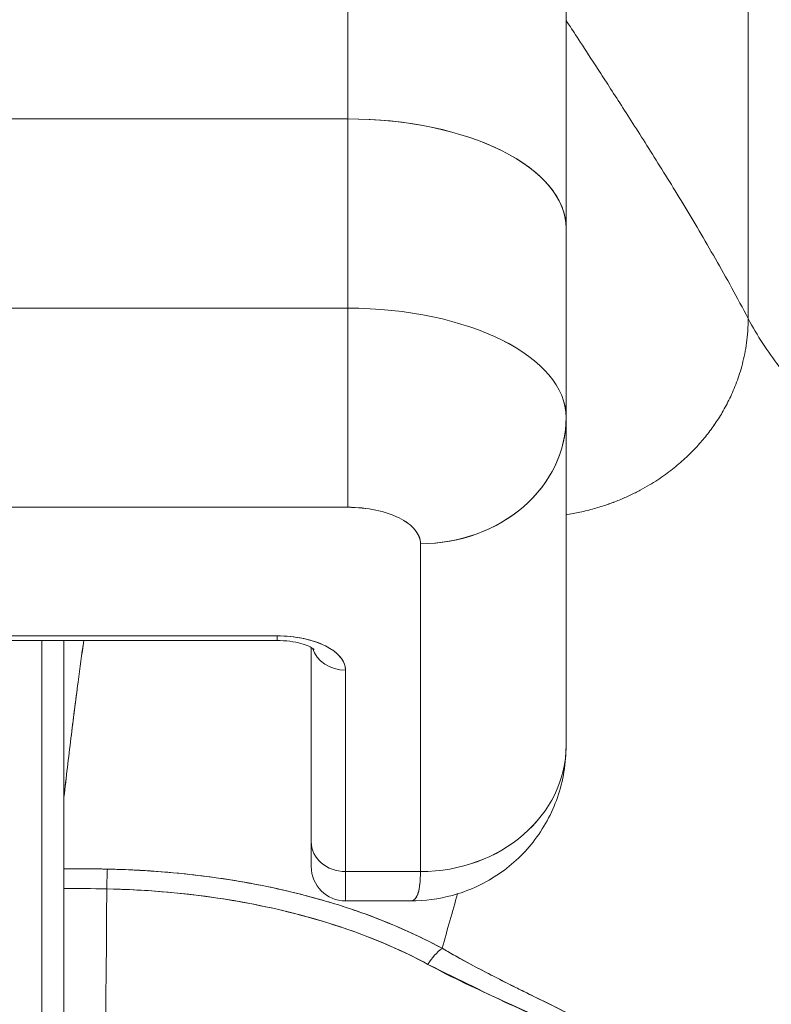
# Model space of a CAD drawing. Header units: inches. Extents: x 16 to 394, y 3 to 249.
# Tile 19 of 116: x 182.874 to 183.28, y 83.074 to 83.606. Entities that reach past the tile are written whole.
import ezdxf

# ---------------------------------------------------------------- set-up
doc = ezdxf.new("R2010")
doc.units = ezdxf.units.IN
doc.header["$LTSCALE"] = 24
doc.header["$MEASUREMENT"] = 0
doc.layers.get('0').update_dxf_attribs({"lineweight": 0})
doc.layers.add('Dimension (ANSI)', color=7, linetype='Continuous', lineweight=5)
doc.layers.add('Visible (ANSI)', color=7, linetype='Continuous', lineweight=5)
doc.styles.add('ROMANS', font='tahoma.ttf')
doc.dimstyles.new('Default (ANSI)', dxfattribs={"dimscale": 24, "dimtxt": 0.07, "dimasz": 0.07, "dimexe": 0.125, "dimexo": 0.0625, "dimgap": 0.031496, "dimtad": 0, "dimtih": 1, "dimtoh": 1, "dimrnd": 1e-08, "dimzin": 0, "dimdsep": 46, "dimtxsty": 'ROMANS', "dimblk": 'Filled-1', "dimcen": 0.09, "dimdle": 0.393701, "dimclrd": 256, "dimclre": 256, "dimclrt": 256, "dimadec": 0, "dimazin": 0, "dimtfac": 0.928571, "dimtofl": 0, "dimtmove": 0, "dimatfit": 3, "dimfxl": 1, "dimtolj": 1, "dimtzin": 0, "dimlwd": -1, "dimlwe": -1, "dimarcsym": 0})

# ---------------------------------------------------------------- blocks, each defined once
blk = doc.blocks.new('Filled-1')
at = {"color": 0}
for p, q in [((0, 0), (-1, 0.17857)), ((-1, 0.17857), (-1, -0.17857)), ((-1, 0), (0, 0)), ((-1, -0.17857), (0, 0))]:
    blk.add_line(p, q, dxfattribs=at)
at = {"color": 0, "flags": 128}
blk.add_lwpolyline([(-1, -0.17857), (0, 0), (-1, 0.17857), (-1, -0.17857)], dxfattribs=at)
at = {"color": 0}
blk.add_solid([(-1, -0.17857), (0, 0), (-1, 0.17857), (-1, -0.17857)], dxfattribs=at)
blk = doc.blocks.new('*D24')
at = {"layer": 'Defpoints', "color": 0, "transparency": 16777216}
for p in [(150.02567, 87.8232), (150.02567, 81.5664), (185.46317, 81.5664)]:
    blk.add_point(p, dxfattribs=at)
at = {"layer": 'Dimension (ANSI)', "transparency": 16777216}
for p, q in [((150.02567, 83.0664), (150.02567, 90.8232)), ((185.46317, 83.0664), (185.46317, 90.8232)), ((151.70567, 87.8232), (159.95091, 87.8232)), ((183.78317, 87.8232), (175.53794, 87.8232))]:
    blk.add_line(p, q, dxfattribs=at)
at = {"layer": 'Dimension (ANSI)', "transparency": 16777216, "xscale": 1.680000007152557, "yscale": 1.680000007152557, "zscale": 1.680000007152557, "rotation": 180}
blk.add_blockref('Filled-1', (150.02567, 87.8232), dxfattribs=at)
at = {"layer": 'Dimension (ANSI)', "transparency": 16777216, "xscale": 1.680000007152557, "yscale": 1.680000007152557, "zscale": 1.680000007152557}
blk.add_blockref('Filled-1', (185.46317, 87.8232), dxfattribs=at)
at = {"layer": 'Dimension (ANSI)', "transparency": 16777216, "insert": (167.74442, 87.8232), "char_height": 1.68, "attachment_point": 5, "style": 'ROMANS'}
blk.add_mtext('\\A1;\\fTahoma|b0|i0;\\H1.6800;35.44\\P\\fTahoma|b0|i0;\\H1.6800;DOOR WIDTH', dxfattribs=at)
blk = doc.blocks.new('*D25')
at = {"layer": 'Defpoints', "color": 0, "transparency": 16777216}
for p in [(186.15267, 87.8232), (185.46317, 81.5664), (186.15267, 80.48478)]:
    blk.add_point(p, dxfattribs=at)
at = {"layer": 'Dimension (ANSI)', "transparency": 16777216}
for p, q in [((185.46317, 83.0664), (185.46317, 90.8232)), ((186.15267, 81.98478), (186.15267, 90.8232)), ((183.78317, 87.8232), (182.10317, 87.8232)), ((187.83267, 87.8232), (189.51267, 87.8232))]:
    blk.add_line(p, q, dxfattribs=at)
at = {"layer": 'Dimension (ANSI)', "transparency": 16777216, "xscale": 1.680000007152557, "yscale": 1.680000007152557, "zscale": 1.680000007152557}
blk.add_blockref('Filled-1', (185.46317, 87.8232), dxfattribs=at)
at = {"layer": 'Dimension (ANSI)', "transparency": 16777216, "xscale": 1.680000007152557, "yscale": 1.680000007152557, "zscale": 1.680000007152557, "rotation": 180}
blk.add_blockref('Filled-1', (186.15267, 87.8232), dxfattribs=at)
at = {"layer": 'Dimension (ANSI)', "transparency": 16777216, "insert": (193.27317, 87.8232), "char_height": 1.68, "attachment_point": 5, "style": 'ROMANS'}
blk.add_mtext('\\A1;(0.69)', dxfattribs=at)

msp = doc.modelspace()

# ---------------------------------------------------------------- linework, layer by layer
at = {"layer": 'Visible (ANSI)'}
for p, q in [((183.05126, 83.55201), (183.05126, 84.07762)), ((183.05126, 84.07762), (183.05126, 83.55201)), ((183.16937, 83.49295), (183.16937, 83.95951)), ((183.2678, 83.87445), (183.2678, 83.44419)), ((183.2678, 83.44419), (183.2678, 83.87445)), ((183.05126, 83.55201), (182.50008, 83.55201)), ((182.50008, 83.55201), (183.05126, 83.55201)), ((183.05126, 83.44973), (183.05126, 83.55201)), ((183.05126, 83.55201), (183.05126, 83.44972)), ((183.16937, 83.39108), (183.16937, 83.49295)), ((183.16937, 83.49295), (183.16937, 83.39108)), ((182.50008, 83.44972), (183.05126, 83.44972)), ((183.05126, 83.44972), (182.50008, 83.44972)), ((183.05126, 83.34216), (183.05126, 83.44972)), ((183.16937, 83.2135), (183.16937, 83.39006)), ((183.16937, 83.39006), (183.16937, 83.2135)), ((182.50008, 83.34216), (183.05126, 83.34216)), ((183.05126, 83.34216), (182.50008, 83.34216)), ((183.0786, 83.33663), (183.0786, 83.33663)), ((183.09063, 83.14531), (183.09063, 83.32248)), ((183.09063, 83.32248), (183.09063, 83.14531)), ((183.01308, 83.27267), (182.82371, 83.27267)), ((182.82371, 83.27267), (183.01308, 83.27267)), ((183.01308, 83.27019), (183.01308, 83.27267)), ((183.01308, 83.27267), (183.01308, 83.27019)), ((182.82371, 83.27019), (183.01308, 83.27019)), ((182.88591, 83.27019), (182.88591, 82.97733)), ((182.89772, 83.18321), (182.89772, 83.27019)), ((182.89772, 83.27019), (182.89772, 83.18321)), ((182.89784, 83.27019), (182.89784, 83.18538)), ((182.89784, 83.18538), (182.89784, 83.27019)), ((183.03158, 83.16134), (183.03158, 83.26641)), ((183.03158, 83.26641), (183.03158, 83.16134)), ((183.05008, 83.14531), (183.05008, 83.25417)), ((183.05008, 83.25417), (183.05008, 83.14531)), ((182.89772, 83.18321), (182.89772, 83.14689)), ((183.03158, 83.16134), (183.03158, 83.14799)), ((182.91438, 83.14678), (182.91438, 83.14678)), ((183.05008, 83.14531), (183.05008, 83.12949)), ((183.05008, 83.14531), (183.09063, 83.14531)), ((183.09063, 83.14531), (183.05008, 83.14531)), ((183.05008, 83.12949), (183.05008, 83.14531)), ((182.89772, 83.13619), (182.89772, 82.77739)), ((183.08537, 83.12949), (183.05008, 83.12949)), ((183.13, 83.08881), (183.13, 83.08885)), ((183.13, 83.08885), (183.13, 83.08881)), ((183.13, 83.07783), (183.13, 83.07784)), ((183.13, 83.07784), (183.13, 83.07783))]:
    msp.add_line(p, q, dxfattribs=at)
for centre, radius, start, end in [((182.89772, 83.13087), 0.02008, 90, 90), ((183.05008, 83.14799), 0.0185, 180, 270)]:
    msp.add_arc(centre, radius, start, end, dxfattribs=at)
for centre, major_axis, ratio, start_param, end_param in [((183.05126, 83.49295), (0.11811, 0), 0.5, 6.283185, 7.853982), ((183.05126, 83.49295), (0.11811, 0), 0.5, 0, 1.570796), ((183.05124, 83.39065), (0.11814, 0), 0.500024, 0.000196, 1.570569), ((183.05126, 83.39067), (0.11811, 0), 0.5, 0, 1.570796), ((183.09063, 83.39067), (0.07874, 0), 0.866025, 4.712389, 6.283185), ((183.09064, 83.39067), (0.07874, 0), 0.866025, 4.712342, 6.283212), ((183.01308, 83.25417), (0.03701, 0), 0.5, 0, 1.570796), ((183.05008, 83.27019), (-0.0185, 0), 0.866025, 0.262731, 1.570796), ((183.05008, 83.27019), (-0.0185, 0), 0.866025, 0.262731, 1.570796), ((183.09063, 83.2135), (0.07874, 0), 0.866025, 4.712389, 6.283185), ((183.09063, 83.2135), (0.07874, 0), 0.865826, 4.712395, 6.283129), ((182.92898, 83.18177), (0.03112, -0.0037), 0.780581, 3.145336, 3.23398), ((182.93907, 83.18145), (0.04129, -0.00328), 0.679672, 3.118385, 3.195472), ((182.89789, 81.80209), (-0.00014, 1.68497), 0.000059, 0.609956, 0.646631), ((183.05008, 83.16134), (-0.0185, 0), 0.866025, 0, 1.570796), ((183.05008, 83.16134), (-0.0185, 0), 0.866025, 0, 1.570796), ((182.89772, 82.70212), (-0.73764, 0), 0.602968, 4.680359, 4.712385), ((182.92134, 83.13064), (0.00038, 0.02008), 0.025246, 0.647097, 1.302734), ((182.92134, 83.13064), (-0.00038, -0.02007), 0.025243, 3.788594, 4.444262), ((182.89772, 82.69364), (0.74124, 0), 0.597038, 1.539449, 1.570797), ((182.89772, 82.69365), (0.74111, 0), 0.597133, 1.539446, 1.570798), ((182.91032, 83.28219), (0, -0.55118), 0.02, 0.413203, 1.302303), ((182.91032, 83.28219), (0, 0.55118), 0.02, 3.555085, 4.443895), ((183.10231, 83.08834), (0.00951, 0.01768), 0.499899, 0.822765, 1.452292), ((183.10231, 83.08834), (-0.00951, -0.01768), 0.499898, 3.964358, 4.593885)]:
    msp.add_ellipse(centre, major_axis=major_axis, ratio=ratio, start_param=start_param, end_param=end_param, dxfattribs=at)
for points, knots in [([(183.16937, 83.95951), (183.16937, 83.95949), (183.16937, 83.95482), (183.16937, 83.94543), (183.16937, 83.93604), (183.16937, 83.92192), (183.16937, 83.90333), (183.16937, 83.88474), (183.16937, 83.86168), (183.16937, 83.83452), (183.16937, 83.80736), (183.16937, 83.7761), (183.16937, 83.74108), (183.16937, 83.70606), (183.16937, 83.66728), (183.16937, 83.62581), (183.16937, 83.58434), (183.16937, 83.54017), (183.16937, 83.49295)], [0, 0, 0, 0, 0.166667, 0.166667, 0.166667, 0.333333, 0.333333, 0.333333, 0.5, 0.5, 0.5, 0.666667, 0.666667, 0.666667, 0.833333, 0.833333, 0.833333, 1, 1, 1, 1]), ([(183.16937, 83.60518), (183.16937, 83.60518), (183.17018, 83.60395), (183.17168, 83.60165), (183.17318, 83.59935), (183.17538, 83.596), (183.17816, 83.59175), (183.18094, 83.58749), (183.18431, 83.58234), (183.18815, 83.57644), (183.19199, 83.57053), (183.19631, 83.56387), (183.201, 83.55658), (183.20568, 83.54929), (183.21073, 83.54138), (183.21604, 83.53293), (183.22135, 83.52448), (183.22692, 83.5155), (183.23263, 83.50606), (183.23834, 83.49662), (183.2442, 83.48672), (183.2501, 83.4764), (183.256, 83.46609), (183.26194, 83.45535), (183.2678, 83.44419)], [0, 0, 0, 0, 0.125, 0.125, 0.125, 0.25, 0.25, 0.25, 0.375, 0.375, 0.375, 0.5, 0.5, 0.5, 0.625, 0.625, 0.625, 0.75, 0.75, 0.75, 0.875, 0.875, 0.875, 1, 1, 1, 1]), ([(183.2678, 83.44419), (183.26194, 83.45535), (183.256, 83.46609), (183.2501, 83.4764), (183.2442, 83.48672), (183.23834, 83.49662), (183.23263, 83.50606), (183.22692, 83.5155), (183.22135, 83.52448), (183.21604, 83.53293), (183.21073, 83.54138), (183.20568, 83.54929), (183.201, 83.55658), (183.19631, 83.56387), (183.19199, 83.57053), (183.18815, 83.57644), (183.18431, 83.58234), (183.18094, 83.58749), (183.17816, 83.59175), (183.17538, 83.596), (183.17318, 83.59935), (183.17168, 83.60165), (183.17018, 83.60395), (183.16937, 83.60518), (183.16937, 83.60518)], [0, 0, 0, 0, 0.125, 0.125, 0.125, 0.25, 0.25, 0.25, 0.375, 0.375, 0.375, 0.5, 0.5, 0.5, 0.625, 0.625, 0.625, 0.75, 0.75, 0.75, 0.875, 0.875, 0.875, 1, 1, 1, 1]), ([(183.05126, 83.34216), (183.05127, 83.34629), (183.05126, 83.35155), (183.05126, 83.35768), (183.05126, 83.36381), (183.05126, 83.37081), (183.05126, 83.37835), (183.05126, 83.38588), (183.05126, 83.39395), (183.05126, 83.40215), (183.05126, 83.41034), (183.05126, 83.41867), (183.05126, 83.42673), (183.05126, 83.43479), (183.05126, 83.44258), (183.05126, 83.44972)], [0, 0, 0, 0, 0.2, 0.2, 0.2, 0.4, 0.4, 0.4, 0.6, 0.6, 0.6, 0.8, 0.8, 0.8, 1, 1, 1, 1]), ([(183.16937, 83.33812), (183.17195, 83.33852), (183.17443, 83.33898), (183.17683, 83.3395), (183.17952, 83.34008), (183.18209, 83.34073), (183.18456, 83.34142), (183.18702, 83.34211), (183.18938, 83.34285), (183.19164, 83.34363), (183.19389, 83.34441), (183.19605, 83.34523), (183.19811, 83.34607), (183.20018, 83.34692), (183.20215, 83.34779), (183.20403, 83.34868), (183.20592, 83.34957), (183.20772, 83.35048), (183.20944, 83.3514), (183.21116, 83.35233), (183.21281, 83.35326), (183.21438, 83.35419), (183.21595, 83.35513), (183.21746, 83.35607), (183.2189, 83.35702), (183.22034, 83.35797), (183.22172, 83.35892), (183.22304, 83.35988), (183.22436, 83.36083), (183.22562, 83.36179), (183.22684, 83.36275), (183.22928, 83.36466), (183.23152, 83.36657), (183.23361, 83.3685), (183.2357, 83.37042), (183.23765, 83.37236), (183.23948, 83.37431), (183.24132, 83.37627), (183.24306, 83.37826), (183.24471, 83.3803), (183.24636, 83.38233), (183.24793, 83.38443), (183.24945, 83.38661), (183.25097, 83.38878), (183.25243, 83.39105), (183.25383, 83.39344), (183.25524, 83.39584), (183.25659, 83.39836), (183.25788, 83.40105), (183.25918, 83.40373), (183.26041, 83.40659), (183.26156, 83.40967), (183.2627, 83.41274), (183.26375, 83.41603), (183.26467, 83.41958), (183.26558, 83.42313), (183.26637, 83.42693), (183.26692, 83.43103), (183.26747, 83.43512), (183.2678, 83.4395), (183.2678, 83.44419)], [0.0658264, 0.0658264, 0.0658264, 0.0658264, 0.09375, 0.09375, 0.09375, 0.125, 0.125, 0.125, 0.15625, 0.15625, 0.15625, 0.1875, 0.1875, 0.1875, 0.21875, 0.21875, 0.21875, 0.25, 0.25, 0.25, 0.28125, 0.28125, 0.28125, 0.3125, 0.3125, 0.3125, 0.34375, 0.34375, 0.34375, 0.375, 0.375, 0.375, 0.4375, 0.4375, 0.4375, 0.5, 0.5, 0.5, 0.5625, 0.5625, 0.5625, 0.625, 0.625, 0.625, 0.6875, 0.6875, 0.6875, 0.75, 0.75, 0.75, 0.8125, 0.8125, 0.8125, 0.875, 0.875, 0.875, 0.9375, 0.9375, 0.9375, 1, 1, 1, 1]), ([(183.2678, 83.44419), (183.2678, 83.4395), (183.26715, 83.43074), (183.2648, 83.41932), (183.26165, 83.40945), (183.25794, 83.40088), (183.25389, 83.39331), (183.2495, 83.38652), (183.24479, 83.38024), (183.23959, 83.37429), (183.23376, 83.36849), (183.22816, 83.3637), (183.22309, 83.35988), (183.21896, 83.35702), (183.21445, 83.35418), (183.20952, 83.3514), (183.20412, 83.34866), (183.19821, 83.34604), (183.19174, 83.34359), (183.18466, 83.34137), (183.17722, 83.3395), (183.17195, 83.33852), (183.16937, 83.33812)], [0, 0, 0, 0, 0.0625, 0.125, 0.1875, 0.25, 0.3125, 0.375, 0.4375, 0.5, 0.5625, 0.625, 0.65625, 0.6875, 0.71875, 0.75, 0.78125, 0.8125, 0.84375, 0.875, 0.90625, 0.9341736, 0.9341736, 0.9341736, 0.9341736]), ([(183.2678, 83.44419), (183.27275, 83.43477), (183.27836, 83.42621), (183.28452, 83.41828), (183.29068, 83.41035), (183.29741, 83.40306), (183.3046, 83.39617), (183.31179, 83.38927), (183.31945, 83.38279), (183.32748, 83.37649), (183.33551, 83.37019), (183.34392, 83.36408), (183.35261, 83.35795), (183.36131, 83.35182), (183.37028, 83.34566), (183.37945, 83.3393), (183.38862, 83.33294), (183.39798, 83.32637), (183.40744, 83.31941), (183.4169, 83.31245), (183.42646, 83.30512), (183.43602, 83.29725), (183.44559, 83.28938), (183.45516, 83.28098), (183.46465, 83.27192)], [0, 0, 0, 0, 0.125006, 0.125006, 0.125006, 0.250011, 0.250011, 0.250011, 0.375017, 0.375017, 0.375017, 0.500022, 0.500022, 0.500022, 0.625028, 0.625028, 0.625028, 0.750033, 0.750033, 0.750033, 0.875039, 0.875039, 0.875039, 1, 1, 1, 1]), ([(183.46465, 83.27192), (183.45516, 83.28098), (183.44558, 83.28938), (183.43602, 83.29725), (183.42645, 83.30512), (183.41689, 83.31246), (183.40743, 83.31941), (183.39797, 83.32637), (183.38861, 83.33294), (183.37944, 83.33931), (183.37028, 83.34567), (183.3613, 83.35182), (183.35261, 83.35795), (183.34392, 83.36408), (183.33551, 83.3702), (183.32748, 83.37649), (183.31944, 83.38279), (183.31179, 83.38928), (183.3046, 83.39617), (183.29741, 83.40306), (183.29068, 83.41035), (183.28452, 83.41828), (183.27836, 83.42621), (183.27275, 83.43477), (183.2678, 83.44419)], [0, 0, 0, 0, 0.124999, 0.124999, 0.124999, 0.25, 0.25, 0.25, 0.375, 0.375, 0.375, 0.5, 0.5, 0.5, 0.625, 0.625, 0.625, 0.75, 0.75, 0.75, 0.875, 0.875, 0.875, 1, 1, 1, 1]), ([(183.05126, 83.34216), (183.05672, 83.34211), (183.06173, 83.34162), (183.06641, 83.34064), (183.07109, 83.33966), (183.07545, 83.3382), (183.07909, 83.33638), (183.08273, 83.33456), (183.08565, 83.33238), (183.0876, 83.33004), (183.08955, 83.3277), (183.09053, 83.3252), (183.09063, 83.32248)], [0, 0, 0, 0, 0.25, 0.25, 0.25, 0.5, 0.5, 0.5, 0.75, 0.75, 0.75, 1, 1, 1, 1]), ([(183.09063, 83.32248), (183.09063, 83.32509), (183.08957, 83.32768), (183.08759, 83.33005), (183.08561, 83.33242), (183.0827, 83.33458), (183.0791, 83.33638), (183.07549, 83.33818), (183.07118, 83.33964), (183.06643, 83.34064), (183.06168, 83.34163), (183.05649, 83.34216), (183.05126, 83.34216)], [0, 0, 0, 0, 0.25, 0.25, 0.25, 0.5, 0.5, 0.5, 0.75, 0.75, 0.75, 1, 1, 1, 1]), ([(183.05008, 83.25417), (183.05002, 83.2567), (183.04911, 83.25903), (183.04728, 83.26124), (183.04545, 83.26345), (183.0427, 83.26553), (183.03924, 83.26726), (183.03578, 83.26898), (183.03162, 83.27036), (183.0272, 83.27127), (183.02279, 83.27219), (183.01813, 83.27264), (183.01308, 83.27267)], [0, 0, 0, 0, 0.25, 0.25, 0.25, 0.5, 0.5, 0.5, 0.75, 0.75, 0.75, 1, 1, 1, 1]), ([(183.22729, 83.01641), (183.2293, 83.01702), (183.23131, 83.01765), (183.23331, 83.0183), (183.2395, 83.02028), (183.24564, 83.02239), (183.2517, 83.02461), (183.25781, 83.02684), (183.26385, 83.02919), (183.2698, 83.03166), (183.27579, 83.03414), (183.28169, 83.03673), (183.28749, 83.03943), (183.28971, 83.04047), (183.29191, 83.04152), (183.2941, 83.04258), (183.30346, 83.04714), (183.31253, 83.05198), (183.32128, 83.05708), (183.32671, 83.06025), (183.33202, 83.06351), (183.3372, 83.06687), (183.34239, 83.07024), (183.34745, 83.0737), (183.35236, 83.07725), (183.35728, 83.08081), (183.36205, 83.08445), (183.36669, 83.08818), (183.37131, 83.09189), (183.37579, 83.0957), (183.38012, 83.09958), (183.3871, 83.10584), (183.39371, 83.11231), (183.39991, 83.11898), (183.40134, 83.12051), (183.40274, 83.12205), (183.40412, 83.1236), (183.41136, 83.13172), (183.41801, 83.14013), (183.42403, 83.14877), (183.42809, 83.15459), (183.43186, 83.1605), (183.43533, 83.1665), (183.43687, 83.16916), (183.43835, 83.17183), (183.43977, 83.17452), (183.44422, 83.18293), (183.44808, 83.19151), (183.45137, 83.20025), (183.4536, 83.20616), (183.45557, 83.21216), (183.45725, 83.21821), (183.45792, 83.2206), (183.45854, 83.223), (183.45911, 83.2254), (183.46103, 83.23339), (183.46245, 83.24145), (183.46336, 83.24945), (183.46423, 83.25704), (183.46465, 83.26458), (183.46465, 83.27192)], [0, 0, 0, 0, 0.014459, 0.014459, 0.014459, 0.059138, 0.059138, 0.059138, 0.104088, 0.104088, 0.104088, 0.149346, 0.149346, 0.149346, 0.166667, 0.166667, 0.166667, 0.24084, 0.24084, 0.24084, 0.286952, 0.286952, 0.286952, 0.333189, 0.333189, 0.333189, 0.379462, 0.379462, 0.379462, 0.425634, 0.425634, 0.425634, 0.5, 0.5, 0.5, 0.517058, 0.517058, 0.517058, 0.606463, 0.606463, 0.606463, 0.666667, 0.666667, 0.666667, 0.693307, 0.693307, 0.693307, 0.776792, 0.776792, 0.776792, 0.833333, 0.833333, 0.833333, 0.855634, 0.855634, 0.855634, 0.929684, 0.929684, 0.929684, 1, 1, 1, 1]), ([(183.46465, 83.27192), (183.46465, 83.26458), (183.46423, 83.25704), (183.46336, 83.24945), (183.46245, 83.24145), (183.46103, 83.23339), (183.45911, 83.2254), (183.45854, 83.22302), (183.45793, 83.22064), (183.45727, 83.21827), (183.45558, 83.21219), (183.45361, 83.20618), (183.45137, 83.20025), (183.44808, 83.19151), (183.44421, 83.18293), (183.43977, 83.17452), (183.43835, 83.17183), (183.43687, 83.16916), (183.43534, 83.16651), (183.43186, 83.16051), (183.42809, 83.15459), (183.42403, 83.14877), (183.418, 83.14013), (183.41136, 83.13172), (183.40412, 83.1236), (183.40274, 83.12205), (183.40134, 83.12051), (183.39992, 83.11898), (183.39371, 83.11231), (183.3871, 83.10584), (183.38012, 83.09958), (183.37146, 83.09181), (183.36221, 83.08437), (183.3524, 83.07728), (183.34257, 83.07018), (183.33217, 83.06343), (183.32128, 83.05708), (183.31253, 83.05198), (183.30346, 83.04714), (183.29409, 83.04257), (183.2919, 83.04151), (183.2897, 83.04046), (183.28749, 83.03943), (183.28169, 83.03673), (183.27579, 83.03414), (183.2698, 83.03166), (183.26385, 83.02919), (183.25781, 83.02684), (183.2517, 83.02461), (183.24564, 83.02239), (183.2395, 83.02028), (183.23331, 83.0183), (183.23131, 83.01765), (183.2293, 83.01702), (183.22729, 83.01641)], [0, 0, 0, 0, 0.070424, 0.070424, 0.070424, 0.144534, 0.144534, 0.144534, 0.166667, 0.166667, 0.166667, 0.223344, 0.223344, 0.223344, 0.306735, 0.306735, 0.306735, 0.333333, 0.333333, 0.333333, 0.393546, 0.393546, 0.393546, 0.482972, 0.482972, 0.482972, 0.5, 0.5, 0.5, 0.574384, 0.574384, 0.574384, 0.666667, 0.666667, 0.666667, 0.759127, 0.759127, 0.759127, 0.833333, 0.833333, 0.833333, 0.850626, 0.850626, 0.850626, 0.89589, 0.89589, 0.89589, 0.940848, 0.940848, 0.940848, 0.985537, 0.985537, 0.985537, 1, 1, 1, 1]), ([(182.89784, 83.18538), (182.89907, 83.1963), (182.90033, 83.20695), (182.90161, 83.21735), (182.90222, 83.22229), (182.90283, 83.22717), (182.90344, 83.23199), (182.90412, 83.2373), (182.90481, 83.24255), (182.90549, 83.24771), (182.90651, 83.25538), (182.90754, 83.26287), (182.90856, 83.27019)], [0, 0, 0, 0, 0.3333333, 0.3333333, 0.3333333, 0.491831, 0.491831, 0.491831, 0.6666667, 0.6666667, 0.6666667, 0.9261561, 0.9261561, 0.9261561, 0.9261561]), ([(182.89784, 83.18538), (182.89909, 83.19632), (182.90035, 83.20699), (182.90162, 83.21738), (182.9029, 83.22777), (182.90418, 83.23789), (182.90548, 83.24772), (182.9065, 83.25538), (182.90752, 83.26287), (182.90855, 83.27019)], [0, 0, 0, 0, 0.3333333, 0.3333333, 0.3333333, 0.6666667, 0.6666667, 0.6666667, 0.9261524, 0.9261524, 0.9261524, 0.9261524]), ([(183.01308, 83.27019), (183.01543, 83.27019), (183.01778, 83.27004), (183.02217, 83.26947), (183.02421, 83.26906), (183.02766, 83.26811), (183.0291, 83.26759), (183.03125, 83.26662), (183.03201, 83.26618), (183.0329, 83.26557), (183.03309, 83.26539), (183.03309, 83.26539)], [4.713492, 4.713492, 4.713492, 4.713492, 4.967802, 4.967802, 5.216068, 5.216068, 5.446392, 5.446392, 5.650549, 5.650549, 5.825911, 5.825911, 5.825911, 5.825911]), ([(183.16938, 83.21348), (183.16938, 83.20403), (183.16779, 83.19441), (183.16168, 83.17678), (183.15717, 83.16849), (183.14601, 83.1543), (183.13931, 83.14816), (183.12454, 83.13846), (183.11632, 83.13477), (183.10052, 83.13048), (183.09287, 83.12948), (183.08533, 83.12947)], [0, 0, 0, 0, 0.073142, 0.073142, 0.1436544, 0.1436544, 0.2117172, 0.2117172, 0.2795092, 0.2795092, 0.3382442, 0.3382442, 0.3382442, 0.3382442]), ([(183.03158, 83.16134), (183.03158, 83.15603), (183.03158, 83.15231), (183.03158, 83.15017), (183.03158, 83.14874), (183.03158, 83.14801), (183.03158, 83.14801)], [0, 0, 0, 0, 0.2, 0.2, 0.2, 0.33358, 0.33358, 0.33358, 0.33358]), ([(182.89772, 83.14689), (182.89772, 83.14595), (182.89772, 83.14493), (182.89772, 83.14382), (182.89772, 83.14271), (182.89772, 83.14151), (182.89772, 83.14024), (182.89772, 83.13897), (182.89772, 83.13762), (182.89772, 83.13619)], [0, 0, 0, 0, 0.333333, 0.333333, 0.333333, 0.666667, 0.666667, 0.666667, 1, 1, 1, 1]), ([(182.92134, 83.14667), (182.91963, 83.1467), (182.91793, 83.14673), (182.91622, 83.14675), (182.91005, 83.14684), (182.90389, 83.14689), (182.89772, 83.14689)], [0, 0, 0, 0, 0.216888, 0.216888, 0.216888, 1, 1, 1, 1]), ([(183.1023, 83.10386), (183.08988, 83.11045), (183.07718, 83.11623), (183.06372, 83.12128), (183.0589, 83.12309), (183.05398, 83.12481), (183.04895, 83.12643), (183.04042, 83.12919), (183.03157, 83.13169), (183.02245, 83.13392), (183.01119, 83.13667), (182.99952, 83.139), (182.98766, 83.14087), (182.98437, 83.14139), (182.98107, 83.14188), (182.97775, 83.14233), (182.96205, 83.14445), (182.94599, 83.14581), (182.92961, 83.14642), (182.92686, 83.14652), (182.92411, 83.1466), (182.92134, 83.14667)], [0, 0, 0, 0, 0.245449, 0.245449, 0.245449, 0.333333, 0.333333, 0.333333, 0.482385, 0.482385, 0.482385, 0.666667, 0.666667, 0.666667, 0.717769, 0.717769, 0.717769, 0.959443, 0.959443, 0.959443, 1, 1, 1, 1]), ([(183.1023, 83.10386), (183.08885, 83.11119), (183.07409, 83.11771), (183.05824, 83.1233), (183.05531, 83.12433), (183.05235, 83.12533), (183.04936, 83.1263), (183.03605, 83.1306), (183.02204, 83.13427), (183.00754, 83.13726), (183.00108, 83.13859), (182.99453, 83.13978), (182.98789, 83.14084), (182.97628, 83.14269), (182.96442, 83.14411), (182.9524, 83.14509), (182.94215, 83.14594), (182.93178, 83.14646), (182.92134, 83.14667)], [0, 0, 0, 0, 0.281412, 0.281412, 0.281412, 0.333333, 0.333333, 0.333333, 0.563955, 0.563955, 0.563955, 0.666667, 0.666667, 0.666667, 0.846576, 0.846576, 0.846576, 1, 1, 1, 1]), ([(183.08536, 83.12947), (183.08575, 83.12948), (183.08612, 83.12955), (183.08646, 83.12968), (183.08801, 83.1303), (183.08903, 83.13218), (183.08967, 83.13495), (183.08981, 83.13552), (183.08992, 83.13613), (183.09003, 83.13678), (183.09041, 83.13923), (183.09058, 83.14218), (183.09063, 83.14531)], [0.6280519, 0.6280519, 0.6280519, 0.6280519, 0.6650279, 0.6650279, 0.6650279, 0.8333333, 0.8333333, 0.8333333, 0.8681604, 0.8681604, 0.8681604, 0.9997913, 0.9997913, 0.9997913, 0.9997913]), ([(183.09063, 83.14531), (183.09062, 83.14032), (183.09018, 83.1364), (183.08935, 83.13373), (183.08852, 83.13106), (183.08729, 83.12962), (183.08561, 83.1295), (183.08554, 83.12949), (183.08546, 83.12949), (183.08537, 83.12949)], [0.0000104, 0.0000104, 0.0000104, 0.0000104, 0.1666667, 0.1666667, 0.1666667, 0.3333333, 0.3333333, 0.3333333, 0.3411809, 0.3411809, 0.3411809, 0.3411809]), ([(182.89772, 83.13619), (182.89772, 83.10459), (182.89772, 83.07423), (182.89772, 83.04482), (182.89772, 83.0154), (182.89772, 82.98693), (182.89772, 82.96027), (182.89772, 82.9336), (182.89772, 82.90875), (182.89772, 82.88594), (182.89772, 82.86314), (182.89772, 82.84238), (182.89772, 82.82422), (182.89772, 82.80607), (182.89772, 82.79051), (182.89772, 82.77737)], [0, 0, 0, 0, 0.2, 0.2, 0.2, 0.4, 0.4, 0.4, 0.6, 0.6, 0.6, 0.8, 0.8, 0.8, 1, 1, 1, 1]), ([(182.92095, 83.13597), (182.93092, 83.13578), (182.94088, 83.13528), (182.95077, 83.13447), (182.96876, 83.133), (182.98651, 83.13052), (183.0037, 83.127), (183.02056, 83.12356), (183.03688, 83.11912), (183.05236, 83.11369), (183.06736, 83.10843), (183.08157, 83.10224), (183.09466, 83.09516)], [0, 0, 0, 0, 0.15805, 0.15805, 0.15805, 0.445483, 0.445483, 0.445483, 0.727137, 0.727137, 0.727137, 1, 1, 1, 1]), ([(182.92095, 83.13597), (182.94292, 83.1355), (182.96434, 83.13366), (182.985, 83.13039), (183.00567, 83.12711), (183.02557, 83.12241), (183.04398, 83.11651), (183.06239, 83.1106), (183.07932, 83.10349), (183.09466, 83.09516)], [0, 0, 0, 0, 0.333333, 0.333333, 0.333333, 0.666667, 0.666667, 0.666667, 1, 1, 1, 1]), ([(183.22729, 83.01641), (183.22695, 83.01735), (183.22658, 83.01829), (183.22619, 83.01922), (183.2251, 83.02182), (183.22382, 83.02439), (183.22235, 83.02692), (183.2208, 83.02958), (183.21903, 83.0322), (183.21704, 83.03475), (183.21565, 83.03653), (183.21415, 83.03828), (183.21253, 83.04), (183.2117, 83.04088), (183.21084, 83.04175), (183.20995, 83.04262), (183.20719, 83.0453), (183.20415, 83.0479), (183.20084, 83.05042), (183.19735, 83.05307), (183.19356, 83.05564), (183.18949, 83.05815), (183.18824, 83.05892), (183.18696, 83.05969), (183.18566, 83.06045), (183.18252, 83.06229), (183.17923, 83.0641), (183.17581, 83.06592), (183.17077, 83.06858), (183.16544, 83.07124), (183.15984, 83.074), (183.15606, 83.07586), (183.15217, 83.07776), (183.14815, 83.07973), (183.1459, 83.08084), (183.14361, 83.08197), (183.14129, 83.08312), (183.13489, 83.0863), (183.12823, 83.08968), (183.12134, 83.09333), (183.11516, 83.0966), (183.10879, 83.10008), (183.1023, 83.10386)], [0, 0, 0, 0, 0.028646, 0.028646, 0.028646, 0.108264, 0.108264, 0.108264, 0.191862, 0.191862, 0.191862, 0.25, 0.25, 0.25, 0.279904, 0.279904, 0.279904, 0.37246, 0.37246, 0.37246, 0.469969, 0.469969, 0.469969, 0.5, 0.5, 0.5, 0.572304, 0.572304, 0.572304, 0.678496, 0.678496, 0.678496, 0.75, 0.75, 0.75, 0.790087, 0.790087, 0.790087, 0.900698, 0.900698, 0.900698, 1, 1, 1, 1]), ([(183.22729, 83.01641), (183.2246, 83.024), (183.22043, 83.0308), (183.21528, 83.0369), (183.21521, 83.03699), (183.21513, 83.03708), (183.21506, 83.03716), (183.21028, 83.04278), (183.20467, 83.0478), (183.19799, 83.05255), (183.19754, 83.05288), (183.19708, 83.0532), (183.19661, 83.05352), (183.19404, 83.0553), (183.19132, 83.05705), (183.18845, 83.05877), (183.1865, 83.05995), (183.18449, 83.06112), (183.18241, 83.06228), (183.17878, 83.06432), (183.17496, 83.06635), (183.17096, 83.0684), (183.16994, 83.06892), (183.16891, 83.06945), (183.16786, 83.06998), (183.16342, 83.07222), (183.1588, 83.0745), (183.15397, 83.07688), (183.14963, 83.07901), (183.14513, 83.08122), (183.14049, 83.08354), (183.14006, 83.08375), (183.13964, 83.08396), (183.13922, 83.08418), (183.13537, 83.0861), (183.13142, 83.08811), (183.12738, 83.0902), (183.12313, 83.09241), (183.11878, 83.09471), (183.11434, 83.09713), (183.1104, 83.09928), (183.10638, 83.10151), (183.1023, 83.10386)], [0, 0, 0, 0, 0.2, 0.2, 0.2, 0.202822, 0.202822, 0.202822, 0.387433, 0.387433, 0.387433, 0.4, 0.4, 0.4, 0.469613, 0.469613, 0.469613, 0.517, 0.517, 0.517, 0.6, 0.6, 0.6, 0.621251, 0.621251, 0.621251, 0.71154, 0.71154, 0.71154, 0.792621, 0.792621, 0.792621, 0.8, 0.8, 0.8, 0.866842, 0.866842, 0.866842, 0.937291, 0.937291, 0.937291, 1, 1, 1, 1]), ([(183.09466, 83.09516), (183.10128, 83.09157), (183.1079, 83.08825), (183.11447, 83.08509), (183.12143, 83.08174), (183.12834, 83.07858), (183.13512, 83.07552), (183.1416, 83.07261), (183.14798, 83.06979), (183.15419, 83.06699), (183.15976, 83.06447), (183.16519, 83.06196), (183.17041, 83.05934), (183.17082, 83.05914), (183.17123, 83.05893), (183.17164, 83.05872), (183.17596, 83.05652), (183.18015, 83.0543), (183.18415, 83.05199), (183.18813, 83.04969), (183.19193, 83.04731), (183.1955, 83.04477), (183.19872, 83.04248), (183.20176, 83.04006), (183.20458, 83.0375), (183.20714, 83.03517), (183.20952, 83.03273), (183.2117, 83.03015), (183.21367, 83.02781), (183.21547, 83.02537), (183.21708, 83.02281), (183.21855, 83.02048), (183.21986, 83.01807), (183.22101, 83.01555), (183.2214, 83.01467), (183.22178, 83.01379), (183.22213, 83.01289)], [0, 0, 0, 0, 0.123264, 0.123264, 0.123264, 0.254167, 0.254167, 0.254167, 0.37913, 0.37913, 0.37913, 0.491157, 0.491157, 0.491157, 0.5, 0.5, 0.5, 0.593399, 0.593399, 0.593399, 0.686267, 0.686267, 0.686267, 0.770296, 0.770296, 0.770296, 0.846506, 0.846506, 0.846506, 0.915548, 0.915548, 0.915548, 0.978208, 0.978208, 0.978208, 1, 1, 1, 1]), ([(183.09466, 83.09516), (183.11169, 83.08679), (183.12707, 83.07907), (183.14127, 83.07253), (183.15546, 83.06598), (183.16847, 83.0606), (183.17957, 83.05472), (183.19068, 83.04883), (183.19988, 83.04245), (183.20696, 83.03548), (183.21403, 83.02851), (183.21897, 83.02094), (183.22213, 83.01289)], [0, 0, 0, 0, 0.25, 0.25, 0.25, 0.5, 0.5, 0.5, 0.75, 0.75, 0.75, 1, 1, 1, 1])]:
    msp.add_open_spline(points, degree=3, knots=knots, dxfattribs=at)
for points in [[(183.10629, 83.44292), (183.10629, 83.44292), (183.10629, 83.44292), (183.10629, 83.44292)], [(183.16938, 83.2135), (183.16938, 83.21334), (183.16938, 83.21319), (183.16937, 83.21303)], [(182.94346, 83.135), (182.94346, 83.135), (182.94346, 83.13501), (182.94346, 83.13501)], [(183.11065, 83.13328), (183.10795, 83.12366), (183.10516, 83.11386), (183.1023, 83.10386)], [(183.1023, 83.10386), (183.10516, 83.11386), (183.10795, 83.12366), (183.11065, 83.13328)]]:
    msp.add_open_spline(points, degree=3, dxfattribs=at)

# ---------------------------------------------------------------- dimensions: what is measured, and where the dimension line sits
at = {"layer": 'Dimension (ANSI)'}
for base, p2, text, picture, middle in [((150.02567, 87.8232), (150.02567, 81.5664), '\\fTahoma|b0|i0;\\H1.6800;<>\\P\\fTahoma|b0|i0;\\H1.6800;DOOR WIDTH', '*D24', (167.74442, 87.8232)), ((186.15267, 87.8232), (186.15267, 80.48478), '(<>)', '*D25', (193.27317, 87.8232))]:
    dim = msp.add_linear_dim(base=base, p1=(185.46317, 81.5664), p2=p2, angle=180, text=text, dimstyle='Default (ANSI)', override={"dimgap": 0.031496, "dimtih": 0, "dimtoh": 0, "dimdec": 2, "dimtol": 0, "dimlim": 0, "dimtp": 0, "dimtm": 0, "dimtdec": 2, "dimatfit": 1}, dxfattribs=at)
    dim.commit()
    dim.dimension.update_dxf_attribs({"geometry": picture, "text_midpoint": middle, "dimtype": 160})

doc.saveas('drawing.dxf')
